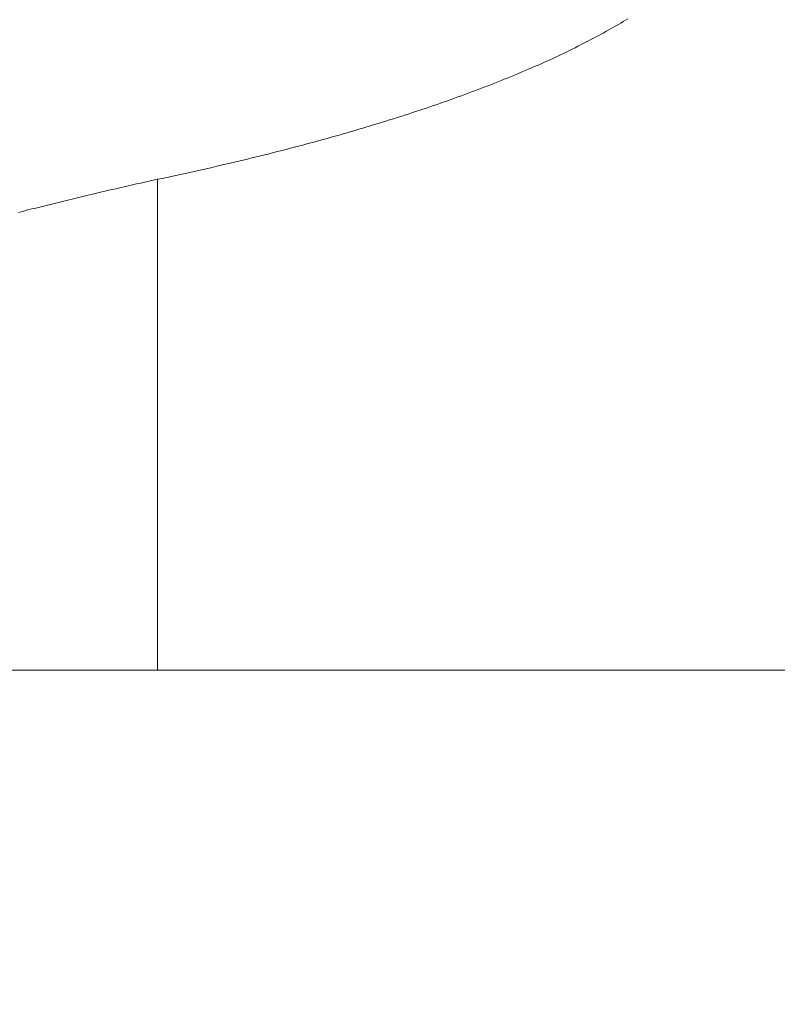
# Model space of a CAD drawing. Header units: millimetres. Extents: x 204754 to 495640, y -178579 to -98814.
# Tile 11 of 179: x 220380 to 220412, y -134145 to -134102. Entities that reach past the tile are written whole.
import ezdxf
from ezdxf.lldxf.tags import DXFTag

# ---------------------------------------------------------------- set-up
doc = ezdxf.new("R2010")
doc.units = ezdxf.units.MM
doc.header["$MEASUREMENT"] = 0
doc.layers.get('0').update_dxf_attribs({"color": 252, "lineweight": 5})
doc.layers.add('IS_Text_Konstrukcji', color=7, linetype='Continuous')
doc.layers.add('P-SANR-FIXT_Nr_pióra__47', color=252, linetype='Continuous', lineweight=5)
tags = doc.linetypes.add('SOLID', pattern=[10, 10, 0]).pattern_tags.tags
tags[6:7] = [DXFTag(74, 4), DXFTag(75, 0), DXFTag(340, '0'), DXFTag(46, 0.0), DXFTag(50, 0.0), DXFTag(44, 0.0), DXFTag(45, 0.0)]
tags[4:5] = [DXFTag(74, 4), DXFTag(75, 0), DXFTag(340, '0'), DXFTag(46, 0.0), DXFTag(50, 0.0), DXFTag(44, 0.0), DXFTag(45, 0.0)]

# ---------------------------------------------------------------- blocks, each defined once
blk = doc.blocks.new('podkład 20251118')
at = {"layer": 'P-SANR-FIXT_Nr_pióra__47', "color": 252, "linetype": 'Continuous', "lineweight": 5}
for p, q in [((220405.927, -134102.083), (220405.827, -134102.144)), ((220405.927, -134102.083), (220405.827, -134102.144)), ((220405.208, -134102.505), (220405.102, -134102.565)), ((220405.208, -134102.505), (220405.102, -134102.565)), ((220405.313, -134102.445), (220405.208, -134102.505)), ((220405.313, -134102.445), (220405.208, -134102.505)), ((220405.418, -134102.385), (220405.313, -134102.445)), ((220405.418, -134102.385), (220405.313, -134102.445)), ((220405.521, -134102.325), (220405.418, -134102.385)), ((220405.521, -134102.325), (220405.418, -134102.385)), ((220405.624, -134102.264), (220405.521, -134102.325)), ((220405.624, -134102.264), (220405.521, -134102.325)), ((220405.726, -134102.204), (220405.624, -134102.264)), ((220405.726, -134102.204), (220405.624, -134102.264)), ((220405.827, -134102.144), (220405.726, -134102.204)), ((220405.827, -134102.144), (220405.726, -134102.204)), ((220404.334, -134102.981), (220404.221, -134103.04)), ((220404.334, -134102.981), (220404.221, -134103.04)), ((220404.446, -134102.922), (220404.334, -134102.981)), ((220404.446, -134102.922), (220404.334, -134102.981)), ((220404.558, -134102.863), (220404.446, -134102.922)), ((220404.558, -134102.863), (220404.446, -134102.922)), ((220404.668, -134102.803), (220404.558, -134102.863)), ((220404.668, -134102.803), (220404.558, -134102.863)), ((220404.778, -134102.744), (220404.668, -134102.803)), ((220404.778, -134102.744), (220404.668, -134102.803)), ((220404.887, -134102.684), (220404.778, -134102.744)), ((220404.887, -134102.684), (220404.778, -134102.744)), ((220404.995, -134102.624), (220404.887, -134102.684)), ((220404.995, -134102.624), (220404.887, -134102.684)), ((220405.102, -134102.565), (220404.995, -134102.624)), ((220405.102, -134102.565), (220404.995, -134102.624)), ((220403.523, -134103.392), (220403.404, -134103.451)), ((220403.523, -134103.392), (220403.404, -134103.451)), ((220403.642, -134103.334), (220403.523, -134103.392)), ((220403.642, -134103.334), (220403.523, -134103.392)), ((220403.759, -134103.275), (220403.642, -134103.334)), ((220403.759, -134103.275), (220403.642, -134103.334)), ((220403.876, -134103.217), (220403.759, -134103.275)), ((220403.876, -134103.217), (220403.759, -134103.275)), ((220403.992, -134103.158), (220403.876, -134103.217)), ((220403.992, -134103.158), (220403.876, -134103.217)), ((220404.107, -134103.099), (220403.992, -134103.158)), ((220404.107, -134103.099), (220403.992, -134103.158)), ((220404.221, -134103.04), (220404.107, -134103.099)), ((220404.221, -134103.04), (220404.107, -134103.099)), ((220402.671, -134103.799), (220402.546, -134103.856)), ((220402.671, -134103.799), (220402.546, -134103.856)), ((220402.795, -134103.741), (220402.671, -134103.799)), ((220402.795, -134103.741), (220402.671, -134103.799)), ((220402.919, -134103.683), (220402.795, -134103.741)), ((220402.919, -134103.683), (220402.795, -134103.741)), ((220403.042, -134103.625), (220402.919, -134103.683)), ((220403.042, -134103.625), (220402.919, -134103.683)), ((220403.163, -134103.567), (220403.042, -134103.625)), ((220403.163, -134103.567), (220403.042, -134103.625)), ((220403.284, -134103.509), (220403.163, -134103.567)), ((220403.284, -134103.509), (220403.163, -134103.567)), ((220403.404, -134103.451), (220403.284, -134103.509)), ((220403.404, -134103.451), (220403.284, -134103.509)), ((220401.647, -134104.256), (220401.515, -134104.313)), ((220401.647, -134104.256), (220401.515, -134104.313)), ((220401.778, -134104.199), (220401.647, -134104.256)), ((220401.778, -134104.199), (220401.647, -134104.256)), ((220401.908, -134104.142), (220401.778, -134104.199)), ((220401.908, -134104.142), (220401.778, -134104.199)), ((220402.037, -134104.085), (220401.908, -134104.142)), ((220402.037, -134104.085), (220401.908, -134104.142)), ((220402.166, -134104.028), (220402.037, -134104.085)), ((220402.166, -134104.028), (220402.037, -134104.085)), ((220402.293, -134103.971), (220402.166, -134104.028)), ((220402.293, -134103.971), (220402.166, -134104.028)), ((220402.42, -134103.914), (220402.293, -134103.971)), ((220402.42, -134103.914), (220402.293, -134103.971)), ((220402.546, -134103.856), (220402.42, -134103.914)), ((220402.546, -134103.856), (220402.42, -134103.914)), ((220400.707, -134104.65), (220400.569, -134104.706)), ((220400.707, -134104.65), (220400.569, -134104.706)), ((220400.844, -134104.594), (220400.707, -134104.65)), ((220400.844, -134104.594), (220400.707, -134104.65)), ((220400.98, -134104.538), (220400.844, -134104.594)), ((220400.98, -134104.538), (220400.844, -134104.594)), ((220401.115, -134104.482), (220400.98, -134104.538)), ((220401.115, -134104.482), (220400.98, -134104.538)), ((220401.249, -134104.426), (220401.115, -134104.482)), ((220401.249, -134104.426), (220401.115, -134104.482)), ((220401.382, -134104.369), (220401.249, -134104.426)), ((220401.382, -134104.369), (220401.249, -134104.426)), ((220401.515, -134104.313), (220401.382, -134104.369)), ((220401.515, -134104.313), (220401.382, -134104.369)), ((220399.585, -134105.093), (220399.441, -134105.147)), ((220399.585, -134105.093), (220399.441, -134105.147)), ((220399.728, -134105.038), (220399.585, -134105.093)), ((220399.728, -134105.038), (220399.585, -134105.093)), ((220399.87, -134104.983), (220399.728, -134105.038)), ((220399.87, -134104.983), (220399.728, -134105.038)), ((220400.012, -134104.928), (220399.87, -134104.983)), ((220400.012, -134104.928), (220399.87, -134104.983)), ((220400.152, -134104.872), (220400.012, -134104.928)), ((220400.152, -134104.872), (220400.012, -134104.928)), ((220400.292, -134104.817), (220400.152, -134104.872)), ((220400.292, -134104.817), (220400.152, -134104.872)), ((220400.431, -134104.761), (220400.292, -134104.817)), ((220400.431, -134104.761), (220400.292, -134104.817)), ((220400.569, -134104.706), (220400.431, -134104.761)), ((220400.569, -134104.706), (220400.431, -134104.761)), ((220398.412, -134105.527), (220398.262, -134105.58)), ((220398.412, -134105.527), (220398.262, -134105.58)), ((220398.561, -134105.473), (220398.412, -134105.527)), ((220398.561, -134105.473), (220398.412, -134105.527)), ((220398.71, -134105.419), (220398.561, -134105.473)), ((220398.71, -134105.419), (220398.561, -134105.473)), ((220398.858, -134105.365), (220398.71, -134105.419)), ((220398.858, -134105.365), (220398.71, -134105.419)), ((220399.005, -134105.311), (220398.858, -134105.365)), ((220399.005, -134105.311), (220398.858, -134105.365)), ((220399.151, -134105.256), (220399.005, -134105.311)), ((220399.151, -134105.256), (220399.005, -134105.311)), ((220399.296, -134105.202), (220399.151, -134105.256)), ((220399.296, -134105.202), (220399.151, -134105.256)), ((220399.441, -134105.147), (220399.296, -134105.202)), ((220399.441, -134105.147), (220399.296, -134105.202)), ((220397.19, -134105.952), (220397.034, -134106.004)), ((220397.19, -134105.952), (220397.034, -134106.004)), ((220397.346, -134105.899), (220397.19, -134105.952)), ((220397.346, -134105.899), (220397.19, -134105.952)), ((220397.5, -134105.846), (220397.346, -134105.899)), ((220397.5, -134105.846), (220397.346, -134105.899)), ((220397.654, -134105.793), (220397.5, -134105.846)), ((220397.654, -134105.793), (220397.5, -134105.846)), ((220397.807, -134105.74), (220397.654, -134105.793)), ((220397.807, -134105.74), (220397.654, -134105.793)), ((220397.96, -134105.687), (220397.807, -134105.74)), ((220397.96, -134105.687), (220397.807, -134105.74)), ((220398.111, -134105.634), (220397.96, -134105.687)), ((220398.111, -134105.634), (220397.96, -134105.687)), ((220398.262, -134105.58), (220398.111, -134105.634)), ((220398.262, -134105.58), (220398.111, -134105.634)), ((220395.92, -134106.368), (220395.758, -134106.419)), ((220395.92, -134106.368), (220395.758, -134106.419)), ((220396.081, -134106.316), (220395.92, -134106.368)), ((220396.081, -134106.316), (220395.92, -134106.368)), ((220396.242, -134106.264), (220396.081, -134106.316)), ((220396.242, -134106.264), (220396.081, -134106.316)), ((220396.402, -134106.213), (220396.242, -134106.264)), ((220396.402, -134106.213), (220396.242, -134106.264)), ((220396.561, -134106.161), (220396.402, -134106.213)), ((220396.561, -134106.161), (220396.402, -134106.213)), ((220396.72, -134106.109), (220396.561, -134106.161)), ((220396.72, -134106.109), (220396.561, -134106.161)), ((220396.877, -134106.057), (220396.72, -134106.109)), ((220396.877, -134106.057), (220396.72, -134106.109)), ((220397.034, -134106.004), (220396.877, -134106.057)), ((220397.034, -134106.004), (220396.877, -134106.057)), ((220394.433, -134106.824), (220394.265, -134106.874)), ((220394.433, -134106.824), (220394.265, -134106.874)), ((220394.602, -134106.774), (220394.433, -134106.824)), ((220394.602, -134106.774), (220394.433, -134106.824)), ((220394.769, -134106.724), (220394.602, -134106.774)), ((220394.769, -134106.724), (220394.602, -134106.774)), ((220394.936, -134106.673), (220394.769, -134106.724)), ((220394.936, -134106.673), (220394.769, -134106.724)), ((220395.102, -134106.623), (220394.936, -134106.673)), ((220395.102, -134106.623), (220394.936, -134106.673)), ((220395.267, -134106.572), (220395.102, -134106.623)), ((220395.267, -134106.572), (220395.102, -134106.623)), ((220395.431, -134106.521), (220395.267, -134106.572)), ((220395.431, -134106.521), (220395.267, -134106.572)), ((220395.595, -134106.47), (220395.431, -134106.521)), ((220395.595, -134106.47), (220395.431, -134106.521)), ((220395.758, -134106.419), (220395.595, -134106.47)), ((220395.758, -134106.419), (220395.595, -134106.47)), ((220393.062, -134107.22), (220392.887, -134107.268)), ((220393.062, -134107.22), (220392.887, -134107.268)), ((220393.236, -134107.171), (220393.062, -134107.22)), ((220393.236, -134107.171), (220393.062, -134107.22)), ((220393.409, -134107.122), (220393.236, -134107.171)), ((220393.409, -134107.122), (220393.236, -134107.171)), ((220393.582, -134107.072), (220393.409, -134107.122)), ((220393.582, -134107.072), (220393.409, -134107.122)), ((220393.754, -134107.023), (220393.582, -134107.072)), ((220393.754, -134107.023), (220393.582, -134107.072)), ((220393.925, -134106.973), (220393.754, -134107.023)), ((220393.925, -134106.973), (220393.754, -134107.023)), ((220394.095, -134106.924), (220393.925, -134106.973)), ((220394.095, -134106.924), (220393.925, -134106.973)), ((220394.265, -134106.874), (220394.095, -134106.924)), ((220394.265, -134106.874), (220394.095, -134106.924)), ((220391.464, -134107.653), (220391.283, -134107.7)), ((220391.464, -134107.653), (220391.283, -134107.7)), ((220391.644, -134107.605), (220391.464, -134107.653)), ((220391.644, -134107.605), (220391.464, -134107.653)), ((220391.824, -134107.558), (220391.644, -134107.605)), ((220391.824, -134107.558), (220391.644, -134107.605)), ((220392.003, -134107.51), (220391.824, -134107.558)), ((220392.003, -134107.51), (220391.824, -134107.558)), ((220392.181, -134107.462), (220392.003, -134107.51)), ((220392.181, -134107.462), (220392.003, -134107.51)), ((220392.359, -134107.414), (220392.181, -134107.462)), ((220392.359, -134107.414), (220392.181, -134107.462)), ((220392.536, -134107.365), (220392.359, -134107.414)), ((220392.536, -134107.365), (220392.359, -134107.414)), ((220392.712, -134107.317), (220392.536, -134107.365)), ((220392.712, -134107.317), (220392.536, -134107.365)), ((220392.887, -134107.268), (220392.712, -134107.317)), ((220392.887, -134107.268), (220392.712, -134107.317)), ((220389.808, -134108.073), (220389.62, -134108.119)), ((220389.808, -134108.073), (220389.62, -134108.119)), ((220389.995, -134108.027), (220389.808, -134108.073)), ((220389.995, -134108.027), (220389.808, -134108.073)), ((220390.181, -134107.981), (220389.995, -134108.027)), ((220390.181, -134107.981), (220389.995, -134108.027)), ((220390.366, -134107.934), (220390.181, -134107.981)), ((220390.366, -134107.934), (220390.181, -134107.981)), ((220390.551, -134107.888), (220390.366, -134107.934)), ((220390.551, -134107.888), (220390.366, -134107.934)), ((220390.735, -134107.841), (220390.551, -134107.888)), ((220390.735, -134107.841), (220390.551, -134107.888)), ((220390.918, -134107.794), (220390.735, -134107.841)), ((220390.918, -134107.794), (220390.735, -134107.841)), ((220391.101, -134107.747), (220390.918, -134107.794)), ((220391.101, -134107.747), (220390.918, -134107.794)), ((220391.283, -134107.7), (220391.101, -134107.747)), ((220391.283, -134107.7), (220391.101, -134107.747)), ((220387.901, -134108.525), (220387.707, -134108.569)), ((220387.901, -134108.525), (220387.707, -134108.569)), ((220388.095, -134108.48), (220387.901, -134108.525)), ((220388.095, -134108.48), (220387.901, -134108.525)), ((220388.288, -134108.436), (220388.095, -134108.48)), ((220388.288, -134108.436), (220388.095, -134108.48)), ((220388.481, -134108.391), (220388.288, -134108.436)), ((220388.481, -134108.391), (220388.288, -134108.436)), ((220388.672, -134108.346), (220388.481, -134108.391)), ((220388.672, -134108.346), (220388.481, -134108.391)), ((220388.863, -134108.301), (220388.672, -134108.346)), ((220388.863, -134108.301), (220388.672, -134108.346)), ((220389.054, -134108.256), (220388.863, -134108.301)), ((220389.054, -134108.256), (220388.863, -134108.301)), ((220389.243, -134108.21), (220389.054, -134108.256)), ((220389.243, -134108.21), (220389.054, -134108.256)), ((220389.432, -134108.165), (220389.243, -134108.21)), ((220389.432, -134108.165), (220389.243, -134108.21)), ((220389.62, -134108.119), (220389.432, -134108.165)), ((220389.62, -134108.119), (220389.432, -134108.165)), ((220385.926, -134108.96), (220385.725, -134109.003)), ((220385.926, -134108.96), (220385.725, -134109.003)), ((220386.127, -134108.917), (220385.926, -134108.96)), ((220386.127, -134108.917), (220385.926, -134108.96)), ((220386.326, -134108.874), (220386.127, -134108.917)), ((220386.326, -134108.874), (220386.127, -134108.917)), ((220386.526, -134108.831), (220386.326, -134108.874)), ((220386.526, -134108.831), (220386.326, -134108.874)), ((220386.724, -134108.788), (220386.526, -134108.831)), ((220386.724, -134108.788), (220386.526, -134108.831)), ((220386.922, -134108.745), (220386.724, -134108.788)), ((220386.922, -134108.745), (220386.724, -134108.788)), ((220387.119, -134108.701), (220386.922, -134108.745)), ((220387.119, -134108.701), (220386.922, -134108.745)), ((220387.316, -134108.657), (220387.119, -134108.701)), ((220387.316, -134108.657), (220387.119, -134108.701)), ((220387.512, -134108.613), (220387.316, -134108.657)), ((220387.512, -134108.613), (220387.316, -134108.657)), ((220387.707, -134108.569), (220387.512, -134108.613)), ((220387.707, -134108.569), (220387.512, -134108.613)), ((220383.953, -134109.396), (220384.073, -134109.368)), ((220383.953, -134109.396), (220384.073, -134109.368)), ((220384.073, -134109.368), (220384.193, -134109.341)), ((220384.073, -134109.368), (220384.193, -134109.341)), ((220384.193, -134109.341), (220384.313, -134109.314)), ((220384.193, -134109.341), (220384.313, -134109.314)), ((220384.313, -134109.314), (220384.433, -134109.287)), ((220384.313, -134109.314), (220384.433, -134109.287)), ((220384.433, -134109.287), (220384.554, -134109.259)), ((220384.433, -134109.287), (220384.554, -134109.259)), ((220384.554, -134109.259), (220384.674, -134109.232)), ((220384.554, -134109.259), (220384.674, -134109.232)), ((220384.674, -134109.232), (220384.795, -134109.205)), ((220384.674, -134109.232), (220384.795, -134109.205)), ((220384.795, -134109.205), (220384.916, -134109.178)), ((220384.795, -134109.205), (220384.916, -134109.178)), ((220384.916, -134109.178), (220385.037, -134109.152)), ((220384.916, -134109.178), (220385.037, -134109.152)), ((220385.037, -134109.152), (220385.158, -134109.125)), ((220385.037, -134109.152), (220385.158, -134109.125)), ((220385.158, -134109.125), (220385.28, -134109.098)), ((220385.158, -134109.125), (220385.28, -134109.098)), ((220385.28, -134109.098), (220385.401, -134109.072)), ((220385.28, -134109.098), (220385.401, -134109.072)), ((220385.401, -134109.072), (220385.523, -134109.045)), ((220385.401, -134109.072), (220385.523, -134109.045)), ((220385.725, -134109.003), (220385.523, -134109.045)), ((220385.725, -134109.003), (220385.523, -134109.045)), ((220385.523, -134109.045), (220385.523, -134130.344)), ((220385.523, -134109.045), (220385.523, -134130.344)), ((220382.051, -134109.844), (220382.169, -134109.816)), ((220382.051, -134109.844), (220382.169, -134109.816)), ((220382.169, -134109.816), (220382.287, -134109.787)), ((220382.169, -134109.816), (220382.287, -134109.787)), ((220382.287, -134109.787), (220382.405, -134109.759)), ((220382.287, -134109.787), (220382.405, -134109.759)), ((220382.405, -134109.759), (220382.523, -134109.731)), ((220382.405, -134109.759), (220382.523, -134109.731)), ((220382.523, -134109.731), (220382.641, -134109.703)), ((220382.523, -134109.731), (220382.641, -134109.703)), ((220382.641, -134109.703), (220382.76, -134109.674)), ((220382.641, -134109.703), (220382.76, -134109.674)), ((220382.76, -134109.674), (220382.879, -134109.646)), ((220382.76, -134109.674), (220382.879, -134109.646)), ((220382.879, -134109.646), (220382.998, -134109.618)), ((220382.879, -134109.646), (220382.998, -134109.618)), ((220382.998, -134109.618), (220383.116, -134109.59)), ((220382.998, -134109.618), (220383.116, -134109.59)), ((220383.116, -134109.59), (220383.236, -134109.562)), ((220383.116, -134109.59), (220383.236, -134109.562)), ((220383.236, -134109.562), (220383.355, -134109.534)), ((220383.236, -134109.562), (220383.355, -134109.534)), ((220383.355, -134109.534), (220383.474, -134109.507)), ((220383.355, -134109.534), (220383.474, -134109.507)), ((220383.474, -134109.507), (220383.593, -134109.479)), ((220383.474, -134109.507), (220383.593, -134109.479)), ((220383.593, -134109.479), (220383.713, -134109.451)), ((220383.593, -134109.479), (220383.713, -134109.451)), ((220383.713, -134109.451), (220383.833, -134109.424)), ((220383.713, -134109.451), (220383.833, -134109.424)), ((220383.833, -134109.424), (220383.953, -134109.396)), ((220383.833, -134109.424), (220383.953, -134109.396)), ((220380.297, -134110.275), (220380.413, -134110.246)), ((220380.297, -134110.275), (220380.413, -134110.246)), ((220380.413, -134110.246), (220380.529, -134110.217)), ((220380.413, -134110.246), (220380.529, -134110.217)), ((220380.529, -134110.217), (220380.645, -134110.188)), ((220380.529, -134110.217), (220380.645, -134110.188)), ((220380.645, -134110.188), (220380.762, -134110.159)), ((220380.645, -134110.188), (220380.762, -134110.159)), ((220380.762, -134110.159), (220380.878, -134110.13)), ((220380.762, -134110.159), (220380.878, -134110.13)), ((220380.878, -134110.13), (220380.995, -134110.102)), ((220380.878, -134110.13), (220380.995, -134110.102)), ((220380.995, -134110.102), (220381.112, -134110.073)), ((220380.995, -134110.102), (220381.112, -134110.073)), ((220381.112, -134110.073), (220381.229, -134110.044)), ((220381.112, -134110.073), (220381.229, -134110.044)), ((220381.229, -134110.044), (220381.346, -134110.016)), ((220381.229, -134110.044), (220381.346, -134110.016)), ((220381.346, -134110.016), (220381.463, -134109.987)), ((220381.346, -134110.016), (220381.463, -134109.987)), ((220381.463, -134109.987), (220381.58, -134109.958)), ((220381.463, -134109.987), (220381.58, -134109.958)), ((220381.58, -134109.958), (220381.698, -134109.93)), ((220381.58, -134109.958), (220381.698, -134109.93)), ((220381.698, -134109.93), (220381.815, -134109.901)), ((220381.698, -134109.93), (220381.815, -134109.901)), ((220381.815, -134109.901), (220381.933, -134109.873)), ((220381.815, -134109.901), (220381.933, -134109.873)), ((220381.933, -134109.873), (220382.051, -134109.844)), ((220381.933, -134109.873), (220382.051, -134109.844)), ((220379.487, -134110.477), (220379.603, -134110.448)), ((220379.487, -134110.477), (220379.603, -134110.448)), ((220379.603, -134110.448), (220379.718, -134110.419)), ((220379.603, -134110.448), (220379.718, -134110.419)), ((220379.718, -134110.419), (220379.834, -134110.39)), ((220379.718, -134110.419), (220379.834, -134110.39)), ((220379.834, -134110.39), (220379.949, -134110.361)), ((220379.834, -134110.39), (220379.949, -134110.361)), ((220379.949, -134110.361), (220380.065, -134110.332)), ((220379.949, -134110.361), (220380.065, -134110.332)), ((220380.065, -134110.332), (220380.181, -134110.304)), ((220380.065, -134110.332), (220380.181, -134110.304)), ((220380.181, -134110.304), (220380.297, -134110.275)), ((220380.181, -134110.304), (220380.297, -134110.275)), ((220350.677, -134130.344), (220497.107, -134130.344)), ((220385.523, -134130.344), (220350.677, -134130.344)), ((220350.677, -134130.344), (220497.107, -134130.344)), ((220385.523, -134130.344), (220350.677, -134130.344)), ((220385.523, -134130.344), (220497.107, -134130.344)), ((220385.523, -134130.344), (220497.107, -134130.344))]:
    blk.add_line(p, q, dxfattribs=at)

msp = doc.modelspace()

# ---------------------------------------------------------------- block references
msp.add_blockref('podkład 20251118', (0, 0))

# ---------------------------------------------------------------- texts
at = {"layer": 'IS_Text_Konstrukcji', "linetype": 'SOLID', "ltscale": 10, "insert": (219588, -133736.4), "char_height": 309.6, "attachment_point": 2}
msp.add_mtext('\\fArial|b0|i1;Φwym: 337 W', dxfattribs=at)

doc.saveas('drawing.dxf')
